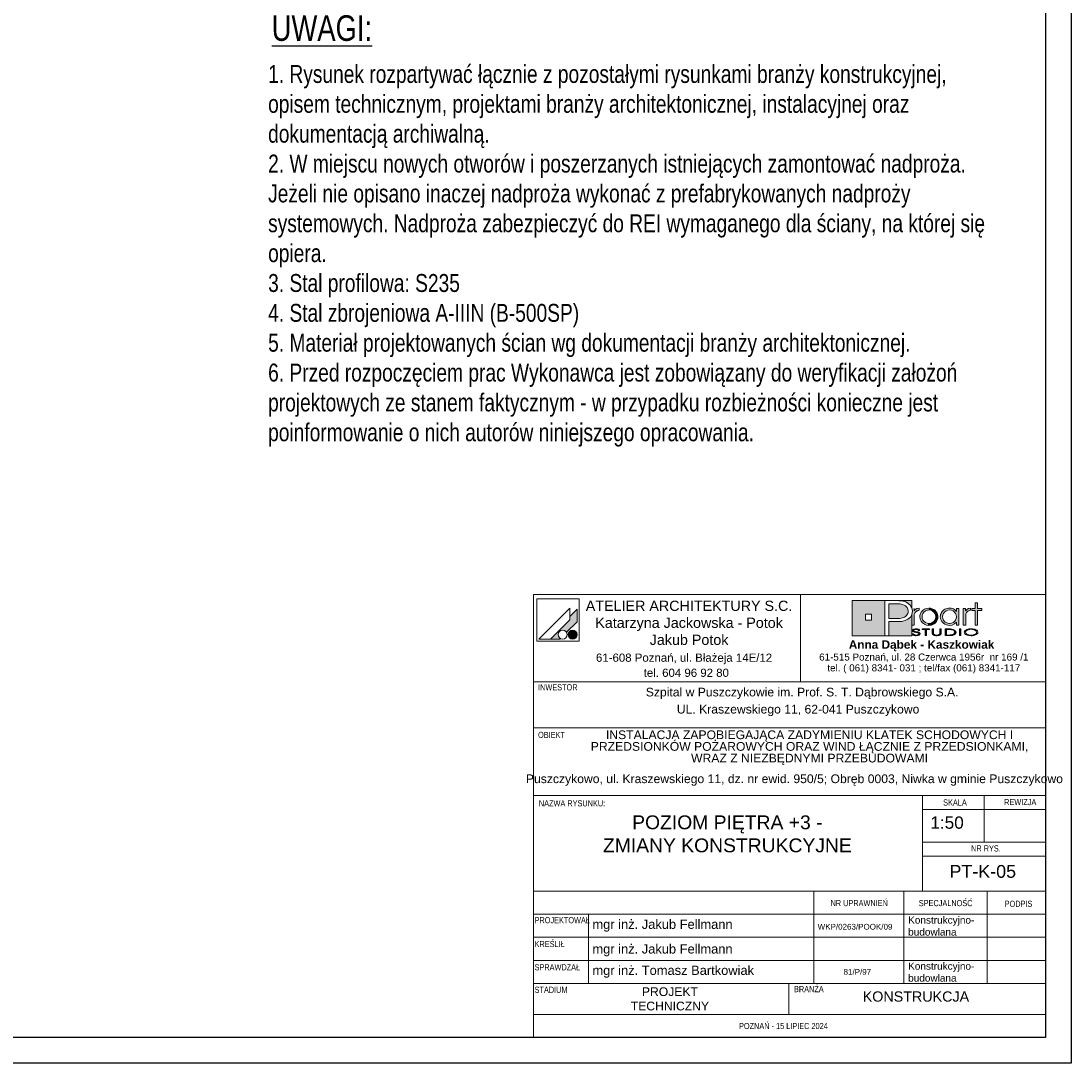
# Model space of a CAD drawing. Header units: metres. Extents: x -1557 to 3643, y -1033 to 1991.
# Tile 7 of 11: x 2617 to 3643, y -1033 to -15. Entities that reach past the tile are written whole.
import ezdxf

# ---------------------------------------------------------------- set-up
doc = ezdxf.new("R2010")
doc.units = ezdxf.units.M
doc.header["$LTSCALE"] = 50
doc.header["$MEASUREMENT"] = 0
for name, color, linetype in [('A_Arkusz', 7, 'Continuous'), ('BS_ram', 2, 'Continuous'), ('BZ_txg', 3, 'Continuous'), ('BZ_txs', 2, 'Continuous')]:
    doc.layers.add(name, color=color, linetype=linetype)
doc.styles.add('BIKTG', font='bikromsw.shx', dxfattribs={"width": 0.85})
doc.styles.add('BIKTS', font='bikromsw.shx', dxfattribs={"width": 0.8})
doc.styles.add('GENERATED_STYLE_1', font='arial.ttf')
doc.styles.add('GENERATED_STYLE_2', font='txt')
doc.styles.add('GENERATED_STYLE_3', font='txt')

msp = doc.modelspace()

# ---------------------------------------------------------------- hatches: boundary and pattern name
at = {"layer": 'A_Arkusz', "linetype": 'Continuous', "lineweight": 5, "ltscale": 1000}
h = msp.add_hatch(color=7, dxfattribs=at)
h.paths.add_polyline_path([(3429.3, -581.5), (3461, -581.5), (3461, -615.9), (3429.3, -615.9)])
h.paths.add_polyline_path([(3442.3, -594.7), (3448.2, -594.7), (3448.2, -600.7), (3442.3, -600.7)], flags=0)
for points in [[(3473.3, -584.6), (3471.1, -584.6), (3465.1, -584.6), (3465.1, -598.9), (3472.8, -598.9), (3475.9, -598.8), (3478.4, -598.3), (3480.4, -597.6), (3481.4, -596.9), (3482.3, -596.1), (3483, -595.1), (3483.5, -594.1), (3483.9, -593), (3484, -591.8), (3483.7, -589.9), (3482.8, -588.2), (3481.4, -586.7), (3479.9, -585.8), (3478.1, -585.1), (3476, -584.7), (3475, -584.7)], [(3487.6, -581.5), (3487.6, -589.1), (3487.4, -588.5), (3486.6, -586.9), (3485.6, -585.6), (3484.4, -584.5), (3483, -583.5), (3481.6, -582.8), (3480.2, -582.3), (3478.6, -582), (3476.8, -581.7), (3472.8, -581.5), (3472.6, -581.5)], [(3465.1, -615.9), (3487.6, -615.9), (3487.6, -594.7), (3486.1, -597.5), (3483.7, -599.6), (3480.9, -600.9), (3477.6, -601.7), (3473.7, -602), (3465.1, -602)]]:
    msp.add_hatch(color=7, dxfattribs=at).paths.add_polyline_path(points)
at = {"layer": 'A_Arkusz', "linetype": 'Continuous', "lineweight": 15, "ltscale": 1000}
for points in [[(3551.7, -605.3), (3549.5, -605.3), (3549.5, -591), (3546, -591), (3546, -589.2), (3549.5, -589.2), (3549.5, -583.5), (3551.7, -583.5), (3551.7, -589.2), (3555.8, -589.2), (3555.8, -591), (3551.7, -591)], [(3160.5, -589.9), (3153.5, -596.9), (3153.5, -600.1), (3134.6, -619), (3143.7, -619), (3144.2, -618.4), (3143.6, -617.9), (3143, -617.4), (3142.6, -616.8), (3142.3, -616.1), (3142.1, -615.3), (3142, -614.6), (3142.1, -613.8), (3142.3, -613), (3142.6, -612.3), (3143, -611.7), (3143.6, -611.2), (3144.2, -610.7), (3144.9, -610.4), (3145.7, -610.2), (3146.4, -610.1), (3147.2, -610.2), (3147.9, -610.4), (3148.6, -610.7), (3149.3, -611.2), (3149.8, -611.7), (3150.3, -612.4), (3160.5, -602.1), (3160.5, -600.6)], [(3160.5, -602.1), (3160.5, -589.9), (3153.5, -596.9), (3153.5, -600.1), (3134.6, -619), (3143.7, -619), (3144.2, -618.4, -1.314777), (3150.3, -612.4)], [(3489.8, -589.1), (3487.6, -589.1), (3487.6, -605.3), (3489.9, -605.3), (3489.9, -595.5, -0.145311), (3490.5, -593.2, -0.140329), (3493, -591.3), (3494.7, -590.9), (3494.7, -588.8), (3492.5, -589.1), (3490.9, -590), (3489.8, -591.5)], [(3495.3, -597.1), (3495.4, -596), (3495.6, -595), (3496, -593.9), (3496.6, -592.9), (3497.2, -592), (3498, -591.2), (3499.9, -589.8), (3501.9, -589), (3504.1, -588.8), (3504.2, -588.8), (3504.1, -590.6), (3503.3, -590.7), (3502.5, -590.8), (3501.6, -591.1), (3500.8, -591.5), (3500.1, -592), (3499.4, -592.5), (3498.3, -593.9), (3497.7, -595.5), (3497.5, -597.2), (3497.7, -599), (3498.4, -600.6), (3499.5, -602), (3500.9, -603), (3502.4, -603.6), (3503.3, -603.7), (3503.2, -605.6), (3501.9, -605.4), (3499.8, -604.6), (3498, -603.3), (3496.5, -601.5), (3495.6, -599.5)], [(3504.1, -590.6), (3505.9, -590.9), (3507.5, -591.5), (3508.9, -592.6), (3510, -593.9), (3510.6, -595.4), (3510.8, -597.1), (3510.7, -598.4), (3512.7, -599.2), (3512.8, -598.8), (3513, -597.2), (3512.9, -596), (3512.6, -594.9), (3512.1, -593.6), (3511.3, -592.3), (3510.3, -591.2), (3509, -590.2), (3507.5, -589.4), (3505.9, -588.9), (3504.2, -588.8)], [(3543.2, -591.3), (3542.8, -591.5), (3542.3, -591.7), (3541.8, -592.1), (3541.3, -592.6), (3540.8, -593.1), (3540.5, -593.7), (3540.3, -594.3), (3540.1, -595.1), (3540.1, -595.9), (3540.1, -605.3), (3537.8, -605.3), (3537.8, -589.2), (3540, -589.2), (3540, -591.5), (3541.1, -590), (3542.8, -589.1), (3544.9, -588.8), (3544.9, -590.9), (3544.3, -591), (3543.7, -591.1)], [(3506.8, -605.3), (3505.5, -605.6), (3504.1, -605.7), (3503.2, -605.6), (3503.3, -603.7), (3504.2, -603.8), (3505.9, -603.6), (3507.5, -603), (3508.9, -601.9), (3510, -600.5), (3510.6, -598.9), (3510.7, -598.4), (3512.7, -599.2), (3512.3, -600.4), (3511.5, -601.9), (3510.5, -603.1), (3509.4, -604), (3508.1, -604.8)], [(3154.3, -610.5), (3157.6, -618.7, -0.39153), (3152.1, -616.4, -0.418968)], [(3154.3, -610.5), (3157.6, -618.7, 0.455663), (3159.9, -612.4, 0.390402)], [(3489.1, -613.8), (3487.8, -613.8), (3487.9, -614.3), (3488.1, -614.7), (3488.5, -615), (3488.9, -615.2), (3489.3, -615.4), (3489.6, -615.5), (3489.9, -615.6), (3490.5, -615.7), (3491.2, -615.8), (3491.6, -615.8), (3492, -615.8), (3492.8, -615.7), (3493.7, -615.5), (3494.5, -615.2), (3495.1, -614.8), (3495.4, -614.3), (3495.6, -613.9), (3495.5, -613.6), (3495.4, -613.3), (3495.2, -613.1), (3494.9, -612.8), (3494.7, -612.6), (3494.2, -612.4), (3494, -612.3), (3493.5, -612.1), (3493.3, -612.1), (3493.2, -612.9), (3493.4, -612.9), (3493.9, -613.2), (3494.2, -613.5), (3494.3, -613.9), (3494.2, -614.2), (3494, -614.5), (3493.6, -614.8), (3493.3, -614.9), (3493, -615), (3492.6, -615.1), (3492.2, -615.2), (3491.8, -615.2), (3491.5, -615.2), (3491, -615.2), (3490.6, -615.1), (3490.3, -615), (3489.9, -614.8), (3489.7, -614.7), (3489.4, -614.5), (3489.2, -614.2)], [(3493.9, -610.7), (3495.3, -610.7), (3495.1, -610.3), (3494.8, -609.8), (3494.2, -609.5), (3493.5, -609.2), (3492.7, -609), (3491.7, -608.9), (3490.8, -609), (3489.9, -609.2), (3489.2, -609.5), (3488.6, -609.8), (3488.3, -610.3), (3488.2, -610.7), (3488.3, -611.2), (3488.6, -611.6), (3489.1, -611.9), (3489.5, -612.1), (3489.8, -612.2), (3490.1, -612.3), (3490.7, -612.4), (3491.3, -612.5), (3491.9, -612.6), (3492.4, -612.7), (3492.8, -612.7), (3493.2, -612.9), (3493.3, -612.1), (3492.7, -612), (3491.9, -611.9), (3490.9, -611.7), (3490.5, -611.6), (3490.1, -611.5), (3489.7, -611.3), (3489.5, -611), (3489.5, -610.7), (3489.6, -610.4), (3489.8, -610.1), (3490.2, -609.8), (3490.6, -609.7), (3491.1, -609.6), (3491.5, -609.5), (3492, -609.6), (3492.4, -609.6), (3492.8, -609.7), (3493.2, -609.9), (3493.6, -610.1), (3493.8, -610.4)], [(3501.7, -615.7), (3500.5, -615.7), (3500.5, -609.7), (3497.6, -609.7), (3497.6, -609.1), (3504.6, -609.1), (3504.6, -609.7), (3501.7, -609.7)], [(3514.7, -615.2), (3514.3, -615.4), (3513.7, -615.6), (3513.1, -615.7), (3512.4, -615.8), (3511.8, -615.8), (3510.8, -615.8), (3510, -615.6), (3509.2, -615.4), (3508.2, -614.8), (3507.6, -614.1), (3507.5, -613.2), (3507.5, -609.1), (3508.7, -609.1), (3508.7, -613.2), (3508.8, -613.7), (3509, -614.2), (3509.3, -614.5, 0.154269), (3511.8, -615.2, 0.149724), (3514.2, -614.5), (3514.5, -614.2)], [(3514.5, -614.2), (3514.7, -613.7), (3514.8, -613.2), (3514.8, -609.1), (3516.1, -609.1), (3516.1, -613.2), (3516, -613.9), (3515.6, -614.5), (3515.1, -615), (3514.7, -615.2)], [(3521.3, -615.1), (3522.7, -615.1), (3522.7, -615.7), (3520, -615.7), (3520, -609.1), (3522.7, -609.1), (3522.7, -609.7), (3521.3, -609.7)], [(3523.6, -609.1), (3525.2, -609.1), (3526.2, -609.3), (3526.2, -609.9), (3525.4, -609.8), (3524.4, -609.7), (3523.1, -609.7), (3522.7, -609.7), (3522.7, -609.1)], [(3526.2, -615.5), (3526.1, -615.5), (3525, -615.7), (3523.7, -615.7), (3522.7, -615.7), (3522.7, -615.1), (3523.1, -615.1), (3523.9, -615.1), (3524.7, -615), (3525.1, -615), (3525.8, -614.9), (3526.2, -614.9)], [(3527.8, -609.6), (3528.6, -609.9), (3529.3, -610.3), (3529.9, -610.8), (3530.3, -611.3), (3530.6, -611.8), (3530.7, -612.4), (3530.5, -613.1), (3530.1, -613.7), (3529.4, -614.4), (3528.7, -614.8), (3527.9, -615.1), (3527.1, -615.4), (3526.2, -615.5), (3526.2, -614.9), (3526.9, -614.7), (3527.8, -614.3), (3528.6, -613.9), (3529, -613.4), (3529.3, -612.9), (3529.4, -612.4), (3529.3, -611.8), (3529, -611.3), (3528.5, -610.9), (3527.9, -610.5), (3527.1, -610.1), (3526.2, -609.9), (3526.2, -609.3), (3526.6, -609.3)], [(3535.3, -615.7), (3534.1, -615.7), (3534.1, -609.1), (3535.3, -609.1)]]:
    msp.add_hatch(color=7, dxfattribs=at).paths.add_polyline_path(points)
h = msp.add_hatch(color=7, dxfattribs=at)
h.paths.add_polyline_path([(3531.1, -602.5), (3529.3, -604.3), (3527, -605.3), (3524.4, -605.7), (3522.8, -605.6), (3521.2, -605.1), (3519.7, -604.5), (3518.4, -603.6), (3517.3, -602.5), (3516.4, -601.2), (3515.8, -599.9), (3515.4, -598.6), (3515.3, -597.2), (3515.4, -596.2), (3515.6, -595.1), (3516, -594.1), (3516.4, -593.1), (3517, -592.2), (3517.7, -591.4), (3518.7, -590.6), (3519.7, -589.9), (3520.8, -589.4), (3522, -589), (3523.2, -588.8), (3524.5, -588.8), (3525.8, -588.9), (3527.1, -589.1), (3528.2, -589.6), (3529.3, -590.2), (3530.3, -591), (3531.1, -592), (3531.1, -590.6), (3531.1, -589.2), (3533.3, -589.2), (3533.3, -595.5), (3533.3, -605.3), (3531.1, -605.3), (3531.1, -604)])
h.paths.add_polyline_path([(3521.5, -591.3, 0.471077), (3518.6, -600.7, 0.494724), (3529.5, -601.5, 0.387258), (3529.3, -592.7, 0.314042)], flags=0)
h = msp.add_hatch(color=7, dxfattribs=at)
h.paths.add_polyline_path([(3545.4, -608.9, 0.130991), (3540.3, -610.2, 0.250658), (3538.7, -612.3, 0.250617), (3540, -614.4, 0.141351), (3545.4, -615.8, 0.117723), (3550.4, -614.7, 0.245905), (3552.1, -612.4, 0.237366), (3550.9, -610.4, 0.143887)])
h.paths.add_polyline_path([(3545.4, -609.5, 0.128597), (3541.5, -610.4), (3541.1, -610.7), (3540.7, -611), (3540.4, -611.3), (3540.2, -611.7), (3540, -612), (3540, -612.3), (3540.1, -613), (3540.6, -613.7), (3541.4, -614.3, 0.126974), (3545.4, -615.2, 0.113214), (3549.2, -614.4), (3549.9, -613.9), (3550.4, -613.5), (3550.6, -613.2), (3550.8, -612.8), (3550.8, -612.4), (3550.8, -611.9), (3550.5, -611.4), (3550.1, -610.9), (3549.4, -610.5, 0.11716)], flags=0)

# ---------------------------------------------------------------- linework, layer by layer
at = {"layer": 'A_Arkusz', "color": 7, "linetype": 'Continuous', "lineweight": 15, "ltscale": 1000}
for p, q in [((3118, -575.5), (3118, -660.9)), ((3118, -575.6), (3618, -575.6)), ((3121.2, -579.8), (3121.2, -621.1)), ((3162.5, -579.8), (3121.2, -579.8)), ((3162.5, -579.8), (3162.5, -621.1)), ((3378.6, -575.5), (3378.6, -660.9)), ((3429.3, -581.5), (3487.6, -581.5)), ((3429.3, -615.9), (3429.3, -581.5)), ((3461, -615.9), (3461, -581.5)), ((3461, -581.5), (3472.4, -581.5)), ((3465.1, -584.6), (3465.1, -598.9)), ((3471.1, -584.6), (3465.1, -584.6)), ((3473.3, -584.6), (3471.1, -584.6)), ((3472.4, -581.5), (3474.8, -581.6)), ((3475, -584.7), (3473.3, -584.6)), ((3474.8, -581.6), (3476.8, -581.7)), ((3476.8, -581.7), (3478.6, -582)), ((3478.6, -582), (3480.2, -582.3)), ((3480.2, -582.3), (3481.6, -582.8)), ((3481.6, -582.8), (3483, -583.5)), ((3483, -583.5), (3484.4, -584.5)), ((3484.4, -584.5), (3485.6, -585.6)), ((3487.6, -581.5), (3487.6, -589.2)), ((3549.5, -589.2), (3549.5, -583.5)), ((3549.5, -583.5), (3551.7, -583.5)), ((3551.7, -583.5), (3551.7, -589.2)), ((3153.5, -588.7), (3123.2, -619)), ((3153.5, -588.7), (3153.5, -600.1)), ((3160.5, -589.9), (3153.5, -596.9)), ((3160.5, -589.9), (3160.5, -600.6)), ((3442.3, -594.7), (3448.2, -594.7)), ((3442.3, -594.7), (3448.2, -594.7)), ((3442.3, -600.7), (3442.3, -594.7)), ((3448.2, -594.7), (3448.2, -600.7)), ((3448.2, -594.7), (3448.2, -600.7)), ((3476, -584.7), (3475, -584.7)), ((3478.1, -585.1), (3476, -584.7)), ((3479.9, -585.8), (3478.1, -585.1)), ((3481.4, -586.7), (3479.9, -585.8)), ((3482.8, -588.2), (3481.4, -586.7)), ((3483.7, -589.9), (3482.8, -588.2)), ((3483, -595.1), (3483.5, -594.1)), ((3483.5, -594.1), (3483.9, -593)), ((3484, -591.8), (3483.7, -589.9)), ((3483.9, -593), (3484, -591.8)), ((3485.6, -585.6), (3486.6, -586.9)), ((3486.6, -586.9), (3487.4, -588.5)), ((3487.4, -588.5), (3487.9, -590.1)), ((3488.1, -591.8), (3487.6, -594.9)), ((3487.6, -594.9), (3487.6, -615.9)), ((3487.9, -590.1), (3488.1, -591.8)), ((3489.8, -589.2), (3489.8, -591.5)), ((3489.8, -591.5), (3490.9, -590)), ((3490.1, -594.3), (3489.9, -595.1)), ((3490.3, -593.7), (3490.1, -594.3)), ((3490.6, -593.1), (3490.3, -593.7)), ((3491.1, -592.6), (3490.6, -593.1)), ((3490.9, -590), (3492.5, -589.1)), ((3491.6, -592.1), (3491.1, -592.6)), ((3492.1, -591.7), (3491.6, -592.1)), ((3492.5, -591.5), (3492.1, -591.7)), ((3492.5, -589.1), (3494.7, -588.8)), ((3493, -591.3), (3492.5, -591.5)), ((3493.5, -591.1), (3493, -591.3)), ((3494.1, -591), (3493.5, -591.1)), ((3494.7, -590.9), (3494.1, -591)), ((3494.7, -588.8), (3494.7, -590.9)), ((3495.6, -595), (3496, -593.9)), ((3496, -593.9), (3496.6, -592.9)), ((3496.6, -592.9), (3497.2, -592)), ((3497.2, -592), (3498, -591.2)), ((3498.3, -593.9), (3497.7, -595.5)), ((3498, -591.2), (3499.9, -589.8)), ((3499.4, -592.5), (3498.3, -593.9)), ((3500.1, -592), (3499.4, -592.5)), ((3499.9, -589.8), (3501.9, -589)), ((3500.8, -591.5), (3500.1, -592)), ((3501.6, -591.1), (3500.8, -591.5)), ((3502.5, -590.8), (3501.6, -591.1)), ((3501.9, -589), (3504.1, -588.8)), ((3503.3, -590.7), (3502.5, -590.8)), ((3504.2, -590.6), (3503.3, -590.7)), ((3504.1, -588.8), (3505.8, -588.9)), ((3505.9, -590.9), (3504.2, -590.6)), ((3505.8, -588.9), (3507.5, -589.4)), ((3507.5, -591.5), (3505.9, -590.9)), ((3507.5, -589.4), (3509, -590.2)), ((3508.9, -592.6), (3507.5, -591.5)), ((3510, -593.9), (3508.9, -592.6)), ((3509, -590.2), (3510.3, -591.2)), ((3510.6, -595.4), (3510, -593.9)), ((3510.3, -591.2), (3511.3, -592.3)), ((3511.3, -592.3), (3512.2, -593.7)), ((3512.2, -593.7), (3512.6, -594.9)), ((3512.6, -594.9), (3512.9, -596)), ((3515.6, -595.1), (3516, -594.1)), ((3516, -594.1), (3516.4, -593.1)), ((3516.4, -593.1), (3517, -592.2)), ((3517, -592.2), (3517.7, -591.4)), ((3517.7, -591.4), (3518.7, -590.6)), ((3518.4, -593.9), (3517.7, -595.5)), ((3519.5, -592.6), (3518.4, -593.9)), ((3518.7, -590.6), (3519.7, -589.9)), ((3521, -591.5), (3519.5, -592.6)), ((3519.7, -589.9), (3520.8, -589.4)), ((3520.8, -589.4), (3522, -589)), ((3522.6, -590.8), (3521, -591.5)), ((3522, -589), (3523.2, -588.8)), ((3524.4, -590.6), (3522.6, -590.8)), ((3523.2, -588.8), (3524.5, -588.8)), ((3526.2, -590.9), (3524.4, -590.6)), ((3524.5, -588.8), (3525.8, -588.9)), ((3525.8, -588.9), (3527.1, -589.1)), ((3527.8, -591.5), (3526.2, -590.9)), ((3527.1, -589.1), (3528.2, -589.6)), ((3529.2, -592.6), (3527.8, -591.5)), ((3528.2, -589.6), (3529.3, -590.2)), ((3530.3, -594), (3529.2, -592.6)), ((3529.3, -590.2), (3530.3, -591)), ((3530.3, -591), (3531.1, -592)), ((3530.9, -595.5), (3530.3, -594)), ((3531.1, -592), (3531.1, -589.2)), ((3531.1, -589.2), (3533.3, -589.2)), ((3533.3, -589.2), (3533.3, -605.3)), ((3537.8, -605.3), (3537.8, -589.2)), ((3537.8, -589.2), (3540, -589.2)), ((3540, -589.2), (3540, -591.5)), ((3540, -591.5), (3541.1, -590)), ((3540.3, -594.3), (3540.1, -595.1)), ((3540.5, -593.7), (3540.3, -594.3)), ((3540.8, -593.1), (3540.5, -593.7)), ((3541.3, -592.6), (3540.8, -593.1)), ((3541.1, -590), (3542.8, -589.1)), ((3541.8, -592.1), (3541.3, -592.6)), ((3542.3, -591.7), (3541.8, -592.1)), ((3542.8, -591.5), (3542.3, -591.7)), ((3542.8, -589.1), (3544.9, -588.8)), ((3543.2, -591.3), (3542.8, -591.5)), ((3543.7, -591.1), (3543.2, -591.3)), ((3544.3, -591), (3543.7, -591.1)), ((3544.9, -590.9), (3544.3, -591)), ((3544.9, -588.8), (3544.9, -590.9)), ((3546, -591), (3546, -589.2)), ((3546, -589.2), (3549.5, -589.2)), ((3549.5, -591), (3546, -591)), ((3549.5, -605.3), (3549.5, -591)), ((3551.7, -589.2), (3555.8, -589.2)), ((3555.8, -591), (3551.7, -591)), ((3551.7, -591), (3551.7, -605.3)), ((3555.8, -589.2), (3555.8, -591)), ((3153.5, -600.1), (3134.6, -619)), ((3160.5, -602.1), (3150.3, -612.4)), ((3160.5, -600.6), (3160.5, -602.1)), ((3448.2, -600.7), (3442.3, -600.7)), ((3465.1, -598.9), (3472.8, -598.9)), ((3465.1, -602), (3465.1, -615.9)), ((3473.4, -602), (3465.1, -602)), ((3472.8, -598.9), (3475.9, -598.8)), ((3477.5, -601.7), (3473.4, -602)), ((3475.9, -598.8), (3478.4, -598.3)), ((3480.9, -600.9), (3477.5, -601.7)), ((3478.4, -598.3), (3480.4, -597.6)), ((3480.4, -597.6), (3481.4, -596.9)), ((3483.7, -599.6), (3480.9, -600.9)), ((3481.4, -596.9), (3482.3, -596.1)), ((3482.3, -596.1), (3483, -595.1)), ((3486.1, -597.5), (3483.7, -599.6)), ((3487.6, -594.9), (3486.1, -597.5)), ((3489.9, -595.1), (3489.9, -595.9)), ((3489.9, -595.9), (3489.9, -605.3)), ((3495.3, -597.1), (3495.4, -596)), ((3495.6, -599.5), (3495.3, -597.1)), ((3495.4, -596), (3495.6, -595)), ((3496.5, -601.5), (3495.6, -599.5)), ((3498, -603.3), (3496.5, -601.5)), ((3497.7, -595.5), (3497.5, -597.2)), ((3497.5, -597.2), (3497.7, -599)), ((3497.7, -599), (3498.4, -600.6)), ((3499.8, -604.6), (3498, -603.3)), ((3498.4, -600.6), (3499.5, -602)), ((3499.5, -602), (3500.9, -603)), ((3501.9, -605.4), (3499.8, -604.6)), ((3500.9, -603), (3502.4, -603.6)), ((3502.4, -603.6), (3504.2, -603.8)), ((3504.2, -603.8), (3505.9, -603.6)), ((3505.9, -603.6), (3507.5, -603)), ((3508.1, -604.8), (3506.8, -605.3)), ((3507.5, -603), (3508.9, -601.9)), ((3509.4, -604), (3508.1, -604.8)), ((3508.9, -601.9), (3510, -600.5)), ((3510.5, -603.1), (3509.4, -604)), ((3510, -600.5), (3510.6, -598.9)), ((3511.5, -601.9), (3510.5, -603.1)), ((3510.8, -597.1), (3510.6, -595.4)), ((3510.6, -598.9), (3510.8, -597.1)), ((3512.3, -600.4), (3511.5, -601.9)), ((3512.8, -598.8), (3512.3, -600.4)), ((3513, -597.2), (3512.8, -598.8)), ((3512.9, -596), (3513, -597.2)), ((3515.3, -597.2), (3515.4, -596.2)), ((3515.4, -598.6), (3515.3, -597.2)), ((3515.4, -596.2), (3515.6, -595.1)), ((3515.8, -599.9), (3515.4, -598.6)), ((3516.4, -601.2), (3515.8, -599.9)), ((3517.3, -602.5), (3516.4, -601.2)), ((3518.4, -603.6), (3517.3, -602.5)), ((3517.7, -595.5), (3517.5, -597.1)), ((3517.5, -597.1), (3517.7, -598.9)), ((3517.7, -598.9), (3518.4, -600.4)), ((3518.4, -600.4), (3519.5, -601.8)), ((3519.7, -604.5), (3518.4, -603.6)), ((3519.5, -601.8), (3520.1, -602.4)), ((3521.2, -605.1), (3519.7, -604.5)), ((3520.1, -602.4), (3520.9, -602.9)), ((3520.9, -602.9), (3521.7, -603.3)), ((3522.8, -605.6), (3521.2, -605.1)), ((3521.7, -603.3), (3522.6, -603.6)), ((3522.6, -603.6), (3523.5, -603.8)), ((3523.5, -603.8), (3524.4, -603.8)), ((3524.4, -603.8), (3526.2, -603.6)), ((3526.2, -603.6), (3527.8, -603)), ((3529.3, -604.3), (3527, -605.3)), ((3527.8, -603), (3529.2, -601.9)), ((3529.2, -601.9), (3530.3, -600.5)), ((3531.1, -602.5), (3529.3, -604.3)), ((3530.3, -600.5), (3530.9, -599)), ((3531.1, -597.2), (3530.9, -595.5)), ((3530.9, -599), (3531.1, -597.2)), ((3531.1, -605.3), (3531.1, -602.5)), ((3540.1, -595.1), (3540.1, -595.9)), ((3540.1, -595.9), (3540.1, -605.3)), ((3489.9, -605.3), (3487.6, -605.3)), ((3487.9, -614.3), (3487.8, -613.8)), ((3487.8, -613.8), (3489.1, -613.8)), ((3488.1, -614.7), (3487.9, -614.3)), ((3488.5, -615), (3488.1, -614.7)), ((3488.2, -610.7), (3488.3, -610.3)), ((3488.3, -611.2), (3488.2, -610.7)), ((3488.3, -610.3), (3488.6, -609.8)), ((3488.6, -611.6), (3488.3, -611.2)), ((3488.9, -615.2), (3488.5, -615)), ((3488.6, -609.8), (3489.2, -609.5)), ((3489.1, -611.9), (3488.6, -611.6)), ((3489.3, -615.4), (3488.9, -615.2)), ((3489.4, -612), (3489.1, -611.9)), ((3489.1, -613.8), (3489.2, -614.2)), ((3489.2, -609.5), (3489.9, -609.2)), ((3489.2, -614.2), (3489.4, -614.5)), ((3489.7, -612.1), (3489.4, -612)), ((3489.4, -614.5), (3489.7, -614.7)), ((3489.8, -610.1), (3489.5, -610.4)), ((3489.5, -610.4), (3489.5, -610.7)), ((3489.5, -610.7), (3489.5, -611)), ((3489.5, -611), (3489.7, -611.3)), ((3489.7, -611.3), (3490.1, -611.5)), ((3490, -612.2), (3489.7, -612.1)), ((3489.7, -614.7), (3490, -614.9)), ((3490.2, -609.8), (3489.8, -610.1)), ((3489.9, -609.2), (3490.8, -609)), ((3490.4, -612.3), (3490, -612.2)), ((3490, -614.9), (3490.3, -615)), ((3490.1, -611.5), (3490.5, -611.6)), ((3490.6, -609.7), (3490.2, -609.8)), ((3490.3, -615), (3490.6, -615.1)), ((3490.9, -612.4), (3490.4, -612.3)), ((3490.5, -611.6), (3491.1, -611.7)), ((3491.1, -609.6), (3490.6, -609.7)), ((3490.6, -615.1), (3491, -615.2)), ((3490.8, -609), (3491.7, -608.9)), ((3491.5, -612.5), (3490.9, -612.4)), ((3491, -615.2), (3491.3, -615.2)), ((3491.6, -609.5), (3491.1, -609.6)), ((3491.1, -611.7), (3491.9, -611.9)), ((3491.3, -615.2), (3491.7, -615.2)), ((3492.3, -612.6), (3491.5, -612.5)), ((3492.2, -609.6), (3491.6, -609.5)), ((3491.7, -608.9), (3492.7, -609)), ((3491.7, -615.2), (3492.1, -615.2)), ((3491.9, -611.9), (3492.6, -612)), ((3492.1, -615.2), (3492.4, -615.2)), ((3492.8, -609.7), (3492.2, -609.6)), ((3492.9, -612.8), (3492.3, -612.6)), ((3492.4, -615.2), (3492.7, -615.1)), ((3492.6, -612), (3493.1, -612.1)), ((3492.7, -609), (3493.5, -609.2)), ((3492.7, -615.1), (3493.1, -615)), ((3493.2, -609.9), (3492.8, -609.7)), ((3493.4, -612.9), (3492.9, -612.8)), ((3493.1, -612.1), (3493.5, -612.1)), ((3493.1, -615), (3493.4, -614.9)), ((3493.6, -610.1), (3493.2, -609.9)), ((3493.9, -613.2), (3493.4, -612.9)), ((3493.4, -614.9), (3493.6, -614.8)), ((3493.5, -609.2), (3494.2, -609.5)), ((3493.5, -612.1), (3493.7, -612.2)), ((3493.8, -610.4), (3493.6, -610.1)), ((3493.6, -614.8), (3494, -614.5)), ((3493.7, -612.2), (3494, -612.3)), ((3494.5, -615.2), (3493.7, -615.5)), ((3493.9, -610.7), (3493.8, -610.4)), ((3495.3, -610.7), (3493.9, -610.7)), ((3494.2, -613.5), (3493.9, -613.2)), ((3494, -612.3), (3494.3, -612.4)), ((3494, -614.5), (3494.2, -614.2)), ((3494.2, -609.5), (3494.8, -609.8)), ((3494.3, -613.9), (3494.2, -613.5)), ((3494.2, -614.2), (3494.3, -613.9)), ((3494.3, -612.4), (3494.7, -612.6)), ((3495.1, -614.8), (3494.5, -615.2)), ((3494.7, -612.6), (3495, -612.8)), ((3494.8, -609.8), (3495.1, -610.3)), ((3495, -612.8), (3495.2, -613.1)), ((3495.1, -610.3), (3495.3, -610.7)), ((3495.4, -614.3), (3495.1, -614.8)), ((3495.2, -613.1), (3495.4, -613.3)), ((3495.4, -613.3), (3495.5, -613.6)), ((3495.6, -613.9), (3495.4, -614.3)), ((3495.5, -613.6), (3495.6, -613.9)), ((3497.6, -609.7), (3497.6, -609.1)), ((3497.6, -609.1), (3504.6, -609.1)), ((3500.5, -609.7), (3497.6, -609.7)), ((3500.5, -615.7), (3500.5, -609.7)), ((3504.6, -609.7), (3501.7, -609.7)), ((3501.7, -609.7), (3501.7, -615.7)), ((3504.1, -605.7), (3501.9, -605.4)), ((3505.5, -605.6), (3504.1, -605.7)), ((3504.6, -609.1), (3504.6, -609.7)), ((3506.8, -605.3), (3505.5, -605.6)), ((3507.5, -609.1), (3508.7, -609.1)), ((3507.5, -613.2), (3507.5, -609.1)), ((3507.6, -614.1), (3507.5, -613.2)), ((3508.2, -614.8), (3507.6, -614.1)), ((3509.2, -615.4), (3508.2, -614.8)), ((3508.7, -609.1), (3508.7, -613.2)), ((3508.7, -613.2), (3508.8, -613.7)), ((3508.8, -613.7), (3509, -614.2)), ((3509, -614.2), (3509.4, -614.5)), ((3510, -615.6), (3509.2, -615.4)), ((3509.4, -614.5), (3509.6, -614.7)), ((3509.6, -614.7), (3510, -614.9)), ((3510, -614.9), (3510.4, -615)), ((3510.4, -615), (3510.8, -615.1)), ((3510.8, -615.1), (3511.3, -615.1)), ((3511.3, -615.1), (3511.8, -615.2)), ((3511.8, -615.2), (3512.2, -615.1)), ((3512.2, -615.1), (3512.7, -615.1)), ((3512.7, -615.1), (3513.1, -615)), ((3513.1, -615), (3513.5, -614.9)), ((3513.5, -614.9), (3513.9, -614.7)), ((3513.9, -614.7), (3514.2, -614.5)), ((3514.2, -614.5), (3514.5, -614.2)), ((3514.7, -615.2), (3514.3, -615.4)), ((3514.5, -614.2), (3514.7, -613.7)), ((3514.7, -613.7), (3514.8, -613.2)), ((3515.1, -615), (3514.7, -615.2)), ((3514.8, -613.2), (3514.8, -609.1)), ((3514.8, -609.1), (3516.1, -609.1)), ((3515.6, -614.5), (3515.1, -615)), ((3516, -613.9), (3515.6, -614.5)), ((3516.1, -613.2), (3516, -613.9)), ((3516.1, -609.1), (3516.1, -613.2)), ((3520, -615.7), (3520, -609.1)), ((3520, -609.1), (3522.7, -609.1)), ((3520, -615.7), (3520, -609.1)), ((3520, -609.1), (3523.6, -609.1)), ((3522.7, -609.7), (3521.3, -609.7)), ((3521.3, -609.7), (3521.3, -615.1)), ((3523.1, -609.7), (3521.3, -609.7)), ((3521.3, -609.7), (3521.3, -615.1)), ((3521.3, -615.1), (3522.7, -615.1)), ((3521.3, -615.1), (3523.1, -615.1)), ((3522.7, -609.1), (3522.7, -609.7)), ((3522.7, -615.1), (3522.7, -615.7)), ((3524.4, -605.7), (3522.8, -605.6)), ((3524.4, -609.7), (3523.1, -609.7)), ((3523.1, -615.1), (3524.2, -615.1)), ((3523.6, -609.1), (3525.2, -609.1)), ((3524.2, -615.1), (3525.1, -615)), ((3527, -605.3), (3524.4, -605.7)), ((3525.4, -609.8), (3524.4, -609.7)), ((3525.1, -615), (3525.9, -614.9)), ((3525.2, -609.1), (3526.6, -609.3)), ((3526.3, -609.9), (3525.4, -609.8)), ((3525.9, -614.9), (3526.9, -614.7)), ((3527.1, -615.4), (3526.1, -615.5)), ((3527.1, -610.1), (3526.3, -609.9)), ((3526.6, -609.3), (3527.8, -609.6)), ((3526.9, -614.7), (3527.8, -614.3)), ((3527.8, -610.4), (3527.1, -610.1)), ((3527.9, -615.1), (3527.1, -615.4)), ((3527.8, -609.6), (3528.6, -609.9)), ((3528.5, -610.8), (3527.8, -610.4)), ((3527.8, -614.3), (3528.6, -613.9)), ((3528.7, -614.8), (3527.9, -615.1)), ((3529, -611.3), (3528.5, -610.8)), ((3528.6, -609.9), (3529.3, -610.3)), ((3528.6, -613.9), (3529, -613.4)), ((3529.4, -614.4), (3528.7, -614.8)), ((3529.3, -611.8), (3529, -611.3)), ((3529, -613.4), (3529.3, -612.9)), ((3529.3, -610.3), (3529.9, -610.8)), ((3529.4, -612.4), (3529.3, -611.8)), ((3529.3, -612.9), (3529.4, -612.4)), ((3530.1, -613.7), (3529.4, -614.4)), ((3529.9, -610.8), (3530.3, -611.3)), ((3530.5, -613.1), (3530.1, -613.7)), ((3530.3, -611.3), (3530.6, -611.8)), ((3530.7, -612.4), (3530.5, -613.1)), ((3530.6, -611.8), (3530.7, -612.4)), ((3533.3, -605.3), (3531.1, -605.3)), ((3534.1, -615.7), (3534.1, -609.1)), ((3534.1, -609.1), (3535.3, -609.1)), ((3534.1, -615.7), (3534.1, -609.1)), ((3534.1, -609.1), (3535.3, -609.1)), ((3535.3, -609.1), (3535.3, -615.7)), ((3535.3, -609.1), (3535.3, -615.7)), ((3540.1, -605.3), (3537.8, -605.3)), ((3538.7, -612.3), (3538.8, -611.8)), ((3538.8, -612.9), (3538.7, -612.3)), ((3538.8, -611.8), (3539.1, -611.2)), ((3539, -613.4), (3538.8, -612.9)), ((3539.4, -613.8), (3539, -613.4)), ((3539.1, -611.2), (3539.6, -610.7)), ((3540, -614.4), (3539.4, -613.8)), ((3539.6, -610.7), (3540.3, -610.2)), ((3540.2, -611.7), (3540, -612)), ((3540, -612), (3540, -612.3)), ((3540, -612.3), (3540.1, -613)), ((3540.7, -614.8), (3540, -614.4)), ((3540.1, -613), (3540.6, -613.7)), ((3540.4, -611.3), (3540.2, -611.7)), ((3540.3, -610.2), (3541.1, -609.7)), ((3540.7, -611), (3540.4, -611.3)), ((3540.6, -613.7), (3541.3, -614.2)), ((3541.1, -610.7), (3540.7, -611)), ((3541.7, -615.2), (3540.7, -614.8)), ((3541.1, -609.7), (3542.1, -609.4)), ((3541.5, -610.4), (3541.1, -610.7)), ((3541.3, -614.2), (3541.9, -614.5)), ((3542.7, -609.9), (3541.5, -610.4)), ((3542.9, -615.5), (3541.7, -615.2)), ((3541.9, -614.5), (3542.5, -614.8)), ((3542.1, -609.4), (3543.2, -609.1)), ((3542.5, -614.8), (3543.1, -614.9)), ((3544, -609.6), (3542.7, -609.9)), ((3543.1, -614.9), (3543.9, -615.1)), ((3543.2, -609.1), (3544.3, -609)), ((3543.9, -615.1), (3544.6, -615.2)), ((3545.4, -609.5), (3544, -609.6)), ((3544.3, -609), (3545.4, -608.9)), ((3544.6, -615.2), (3545.4, -615.2)), ((3545.4, -608.9), (3546.7, -609)), ((3546.3, -609.6), (3545.4, -609.5)), ((3545.4, -615.2), (3546.5, -615.2)), ((3547.1, -609.7), (3546.3, -609.6)), ((3546.5, -615.2), (3547.5, -615)), ((3546.7, -609), (3548, -609.2)), ((3547.9, -609.9), (3547.1, -609.7)), ((3547.5, -615), (3548.5, -614.7)), ((3548.8, -610.1), (3547.9, -609.9)), ((3548, -609.2), (3549.2, -609.5)), ((3549, -615.3), (3548.2, -615.5)), ((3548.5, -614.7), (3549.2, -614.4)), ((3549.5, -610.5), (3548.8, -610.1)), ((3549.7, -615), (3549, -615.3)), ((3549.2, -609.5), (3550.1, -609.9)), ((3549.2, -614.4), (3549.9, -614)), ((3551.7, -605.3), (3549.5, -605.3)), ((3550.1, -610.9), (3549.5, -610.5)), ((3550.4, -614.7), (3549.7, -615)), ((3549.9, -614), (3550.4, -613.5)), ((3550.1, -609.9), (3550.9, -610.4)), ((3550.5, -611.4), (3550.1, -610.9)), ((3550.4, -613.5), (3550.6, -613.2)), ((3551.3, -614), (3550.4, -614.7)), ((3550.8, -611.9), (3550.5, -611.4)), ((3550.6, -613.2), (3550.8, -612.8)), ((3550.8, -612.4), (3550.8, -611.9)), ((3550.8, -612.8), (3550.8, -612.4)), ((3550.9, -610.4), (3551.5, -610.9)), ((3551.9, -613.2), (3551.3, -614)), ((3551.5, -610.9), (3551.8, -611.4)), ((3551.8, -611.4), (3552, -611.9)), ((3552.1, -612.4), (3551.9, -613.2)), ((3552, -611.9), (3552.1, -612.4)), ((3121.2, -621.1), (3162.5, -621.1)), ((3123.2, -619), (3143.7, -619)), ((3144.2, -618.4), (3143.7, -619)), ((3487.6, -615.9), (3429.3, -615.9)), ((3465.1, -615.9), (3461, -615.9)), ((3489.9, -615.6), (3489.3, -615.4)), ((3490.5, -615.7), (3489.9, -615.6)), ((3491.1, -615.8), (3490.5, -615.7)), ((3491.7, -615.8), (3491.1, -615.8)), ((3492.8, -615.7), (3491.7, -615.8)), ((3493.7, -615.5), (3492.8, -615.7)), ((3501.7, -615.7), (3500.5, -615.7)), ((3510.8, -615.8), (3510, -615.6)), ((3511.8, -615.8), (3510.8, -615.8)), ((3512.4, -615.8), (3511.8, -615.8)), ((3513.1, -615.7), (3512.4, -615.8)), ((3513.7, -615.6), (3513.1, -615.7)), ((3514.3, -615.4), (3513.7, -615.6)), ((3522.7, -615.7), (3520, -615.7)), ((3523.7, -615.7), (3520, -615.7)), ((3525, -615.7), (3523.7, -615.7)), ((3526.1, -615.5), (3525, -615.7)), ((3535.3, -615.7), (3534.1, -615.7)), ((3535.3, -615.7), (3534.1, -615.7)), ((3544.1, -615.7), (3542.9, -615.5)), ((3545.4, -615.8), (3544.1, -615.7)), ((3546.4, -615.8), (3545.4, -615.8)), ((3547.3, -615.7), (3546.4, -615.8)), ((3548.2, -615.5), (3547.3, -615.7)), ((3118, -660.9), (3618, -660.9)), ((3118, -660.9), (3118, -1008.2)), ((3618, -660.9), (3118, -660.9)), ((3118, -705.9), (3618, -705.9)), ((3118, -771.9), (3618, -771.9)), ((3498, -865.4), (3498, -771.9)), ((3558, -817.4), (3558, -771.9)), ((3498, -785.5), (3618, -785.5)), ((3498, -817.4), (3618, -817.4)), ((3498, -831), (3618, -831)), ((3118, -865.4), (3618, -865.4)), ((3391.7, -955.4), (3391.7, -865.4)), ((3479.6, -955.4), (3479.6, -865.4)), ((3561.2, -955.4), (3561.2, -865.4)), ((3118, -887.9), (3618, -887.9)), ((3171.5, -955.4), (3171.5, -887.9)), ((3118, -910.4), (3618, -910.4)), ((3118, -932.9), (3618, -932.9)), ((3171.5, -932.9), (3618, -932.9)), ((3118, -955.4), (3617.3, -955.4)), ((3188, -955.4), (3618, -955.4)), ((3367.3, -955.4), (3367.3, -985.7)), ((3118, -985.7), (3618, -985.7)), ((3118, -985.7), (3618, -985.7))]:
    msp.add_line(p, q, dxfattribs=at)
for centre, start, end in [((3146.4, -614.6), 0, 180), ((3146.4, -614.6), 180, 0), ((3156.1, -614.6), 0, 180), ((3156.1, -614.6), 180, 0)]:
    msp.add_arc(centre, 4.41, start, end, dxfattribs=at)
at = {"layer": 'BS_ram', "color": 1}
msp.add_lwpolyline([(-1557, -1033.2), (-1557, 1936.8), (3643, 1936.8), (3643, -1033.2)], close=True, dxfattribs=at)
at = {"layer": 'BS_ram'}
msp.add_lwpolyline([(-1407, -1008.2), (-1407, 1911.8), (3618, 1911.8), (3618, -1008.2)], close=True, dxfattribs=at)

# ---------------------------------------------------------------- texts
at = {"layer": 'A_Arkusz', "color": 7, "linetype": 'Continuous', "lineweight": 15}
for s, insert, char_height, attachment_point, style in [('\\A1;{\\fArial|b0|i0|c238|p38;ATELIER ARCHITEKTURY S.C.}', (3269.9, -586.6), 10, 5, 'GENERATED_STYLE_1'), ('\\A1;{\\fArial|b0|i0|c238|p38;Katarzyna Jackowska - Potok}', (3269.9, -604.6), 10, 5, 'GENERATED_STYLE_1'), ('\\A1;{\\fArial|b0|i0|c238|p38;Jakub Potok}', (3269.9, -619.8), 10, 5, 'GENERATED_STYLE_1'), ('\\A1;{\\fArial|b1|i0|c238|p38;Anna Dąbek - Kaszkowiak}', (3497, -625.6), 8.249, 5, 'GENERATED_STYLE_3'), ('\\A1;{\\fArial|b0|i0|c238|p38;61-608 Poznań, ul. Błażeja 14E/12}', (3265, -638.4), 8, 5, 'GENERATED_STYLE_1'), ('\\A1;{\\fArial|b0|i0|c238|p38;tel. 604 96 92 80}', (3267.2, -652), 8, 5, 'GENERATED_STYLE_1'), ('\\A1;{\\fArial Narrow|b0|i0|c238|p34;INWESTOR}', (3122.4, -666.2), 6, 4, 'GENERATED_STYLE_2'), ('\\A1;{\\fArial Narrow|b0|i0|c238|p34;OBIEKT}', (3122.4, -712.7), 6, 4, 'GENERATED_STYLE_2'), ('\\A1;{\\fArial Narrow|b0|i0|c238|p34;NAZWA RYSUNKU:}', (3123.2, -779.5), 6, 4, 'GENERATED_STYLE_2'), ('\\A1;{\\fArial Narrow|b0|i0|c238|p34;SKALA}', (3518.1, -778.7), 6, 4, 'GENERATED_STYLE_2'), ('\\A1;{\\fArial Narrow|b0|i0|c238|p34;REWIZJA}', (3577.7, -778.3), 6, 4, 'GENERATED_STYLE_2'), ('\\A1;{\\fArial Narrow|b0|i0|c238|p34;NR RYS.}', (3545.4, -823.6), 6, 4, 'GENERATED_STYLE_2'), ('\\A1;{\\fArial Narrow|b0|i0|c238|p34;NR UPRAWNIEŃ}', (3408.1, -877), 6, 4, 'GENERATED_STYLE_2'), ('\\A1;{\\fArial Narrow|b0|i0|c238|p34;SPECJALNOŚĆ}', (3494.3, -877), 6, 4, 'GENERATED_STYLE_2'), ('\\A1;{\\fArial Narrow|b0|i0|c238|p34;PODPIS}', (3578.2, -877.7), 6, 4, 'GENERATED_STYLE_2'), ('\\A1;{\\fArial Narrow|b0|i0|c238|p34;PROJEKTOWAŁ}', (3119, -893.7), 6, 4, 'GENERATED_STYLE_2'), ('{\\fArial|b0|i0|c238|p38;Konstrukcyjno-^Jbudowlana}', (3483.9, -899.4), 7, 4, 'GENERATED_STYLE_1'), ('{\\fArial|b0|i0|c238|p38;mgr inż. Jakub Fellmann}', (3175.5, -899), 9, 4, 'GENERATED_STYLE_1'), ('{\\fArial|b0|i0|c238|p38;WKP/0263/POOK/09}', (3395.5, -900.1), 5.6, 4, 'GENERATED_STYLE_1'), ('\\A1;{\\fArial Narrow|b0|i0|c238|p34;KREŚLIŁ}', (3119, -917), 6, 4, 'GENERATED_STYLE_2'), ('{\\fArial|b0|i0|c238|p38;mgr inż. Jakub Fellmann}', (3175.5, -923.1), 9, 4, 'GENERATED_STYLE_1'), ('\\A1;{\\fArial Narrow|b0|i0|c238|p34;SPRAWDZAŁ}', (3119, -939.7), 6, 4, 'GENERATED_STYLE_2'), ('{\\fArial|b0|i0|c238|p38;mgr inż. Tomasz Bartkowiak}', (3175.5, -944), 9, 4, 'GENERATED_STYLE_1'), ('{\\fArial|b0|i0|c238|p38;81/P/97}', (3420.8, -944.2), 5.6, 4, 'GENERATED_STYLE_1'), ('{\\fArial|b0|i0|c238|p38;Konstrukcyjno-^Jbudowlana}', (3483.9, -944.4), 7, 4, 'GENERATED_STYLE_1'), ('\\A1;{\\fArial Narrow|b0|i0|c238|p34;STADIUM}', (3119, -961.7), 6, 4, 'GENERATED_STYLE_2'), ('\\A1;{\\fArial Narrow|b0|i0|c238|p34;BRANŻA}', (3372.4, -961), 6, 4, 'GENERATED_STYLE_2'), ('{\\fArial|b0|i0|c238|p38;KONSTRUKCJA}', (3491.5, -968.3), 10, 5, 'GENERATED_STYLE_1'), ('{\\A1;\\fArial Narrow|b0|i0|c238|p34;POZNAŃ - 15 LIPIEC 2024}', (3318.7, -997.1), 6, 4, 'GENERATED_STYLE_2')]:
    msp.add_mtext(s, dxfattribs=dict(at, insert=insert, char_height=char_height, attachment_point=attachment_point, style=style))
at = {"layer": 'A_Arkusz', "color": 7, "linetype": 'Continuous', "lineweight": 15, "attachment_point": 5, "style": 'GENERATED_STYLE_1'}
for s, insert, char_height, line_spacing_factor in [('\\A1;{\\fArial|b0|i0|c238|p38;61-515 Poznań, ul. 28 Czerwca 1956r  nr 169 /1\\P\\fArial|b0|i0|c238|p38;tel. ( 061) 8341- 031 ; tel/fax (061) 8341-117}', (3499.2, -642.9), 6.875, 0.921129), ('{\\A1;PROJEKT\\PTECHNICZNY}', (3251.2, -970.6), 8.5, 0.990875)]:
    msp.add_mtext(s, dxfattribs=dict(at, insert=insert, char_height=char_height, line_spacing_factor=line_spacing_factor))
at = {"layer": 'A_Arkusz', "color": 7, "linetype": 'Continuous', "style": 'GENERATED_STYLE_1'}
for s, insert, char_height, attachment_point in [('\\A1;{\\fArial|b0|i0|c238|p38;Szpital w Puszczykowie im. Prof. S. T. Dąbrowskiego S.A.}', (3227.6, -672.1), 8.5, 4), ('\\A1;{\\fArial|b0|i0|c238|p38;UL. Kraszewskiego 11, 62-041 Puszczykowo}', (3376.4, -688.8), 8.5, 5), ('POZIOM PIĘTRA +3 - \\PZMIANY KONSTRUKCYJNE ', (3307.3, -809.4), 13.5, 5), ('{\\fArial|b0|i0|c238|p38;1:50}', (3505.6, -798.4), 12, 4), ('PT-K-05', (3556.8, -846.1), 12.5, 5)]:
    msp.add_mtext(s, dxfattribs=dict(at, insert=insert, char_height=char_height, attachment_point=attachment_point))
at = {"layer": 'A_Arkusz', "color": 7, "linetype": 'Continuous', "lineweight": 15, "char_height": 8.5, "attachment_point": 5, "style": 'GENERATED_STYLE_1'}
for s, insert, width, line_spacing_factor in [('\\A1;{\\fArial|b0|i0|c238|p38;INSTALACJA ZAPOBIEGAJĄCA ZADYMIENIU KLATEK SCHODOWYCH I PRZEDSIONKÓW POŻAROWYCH ORAZ WIND ŁĄCZNIE Z PRZEDSIONKAMI, WRAZ Z NIEZBĘDNYMI PRZEBUDOWAMI}', (3387.6, -725.2), 460.677, 0.804078), ('\\A1;{\\fArial|b0|i0|c238|p38;Puszczykowo, ul. Kraszewskiego 11, dz. nr ewid. 950/5; Obręb 0003, Niwka w gminie Puszczykowo}', (3372.8, -756.8), 500.005, 0.930574)]:
    msp.add_mtext(s, dxfattribs=dict(at, insert=insert, width=width, line_spacing_factor=line_spacing_factor))
at = {"layer": 'BZ_txg', "style": 'BIKTG', "width": 0.8}
msp.add_text('%%uUWAGI:', height=25, dxfattribs=at).set_placement((2862.2, -34.6))
at = {"layer": 'BZ_txs', "insert": (2858.7, -58.2), "char_height": 17.5, "width": 722.344, "attachment_point": 1, "style": 'BIKTS'}
msp.add_mtext('1. Rysunek rozpartywać łącznie z pozostałymi rysunkami branży konstrukcyjnej, opisem technicznym, projektami branży architektonicznej, instalacyjnej oraz dokumentacją archiwalną.\\P2. W miejscu nowych otworów i poszerzanych istniejących zamontować nadproża. Jeżeli nie opisano inaczej nadproża wykonać z prefabrykowanych nadproży systemowych. Nadproża zabezpieczyć do REI wymaganego dla ściany, na której się opiera.^J3. Stal profilowa: S235\\P4. Stal zbrojeniowa A-IIIN (B-500SP)^J5. Materiał projektowanych ścian wg dokumentacji branży architektonicznej.\\P6. Przed rozpoczęciem prac Wykonawca jest zobowiązany do weryfikacji założoń projektowych ze stanem faktycznym - w przypadku rozbieżności konieczne jest poinformowanie o nich autorów niniejszego opracowania.', dxfattribs=at)

doc.saveas('drawing.dxf')
